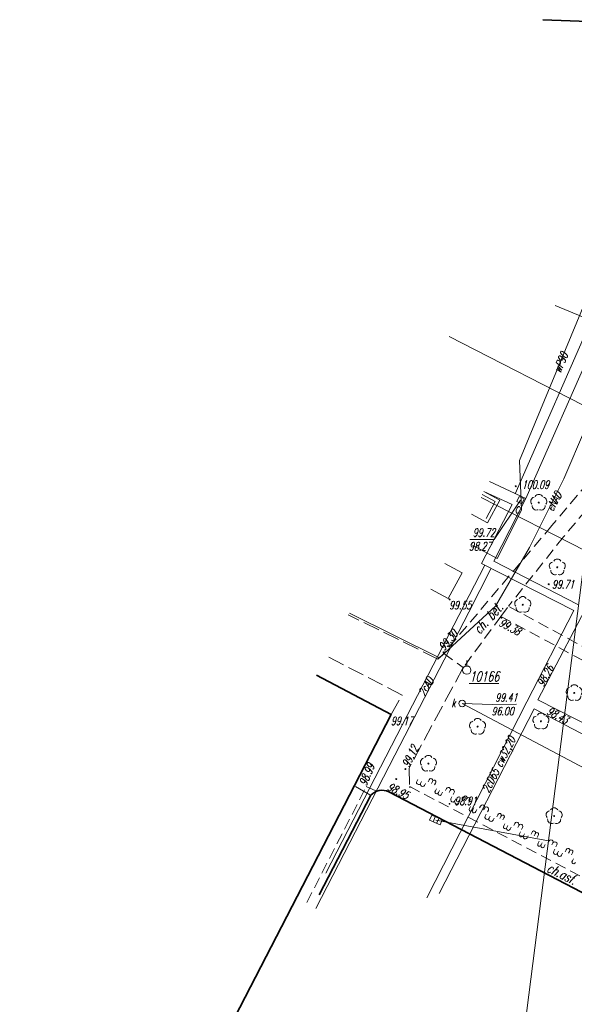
# Model space of a CAD drawing. Header units: metres. Extents: x 7501691 to 7504871, y 5814048 to 5814963.
# Tile 3 of 89: x 7501830 to 7501881, y 5814596 to 5814686. Entities that reach past the tile are written whole.
import ezdxf
from ezdxf.enums import TextEntityAlignment as Align

# ---------------------------------------------------------------- set-up
doc = ezdxf.new("R2010")
doc.units = ezdxf.units.M
doc.header["$MEASUREMENT"] = 0
for name, pattern in [('1', [0]), ('11', [3, 2.5, -0.5]), ('BUD', [0]), ('KOC', [1.5, 1, -0.5]), ('KOJ', [0]), ('KOU', [2, 1.5, -0.5]), ('SCH', [0]), ('UEB', [0]), ('UPC', [0]), ('UPE', [0]), ('UPK', [0]), ('UPW', [0]), ('WJD', [0])]:
    doc.linetypes.add(name, pattern=pattern)
doc.layers.get('0').update_dxf_attribs({"linetype": 'CONTINUOUS'})
for name, color, linetype, lineweight in [('EBTPO_L_6', 7, 'WJD', 18), ('EBUPP_L_1', 7, 'BUD', 35), ('SDROK_T_1', 7, 'CONTINUOUS', 18), ('SDRPK_L_0', 7, 'KOJ', 35), ('SDRPK_L_1', 7, '11', 15), ('SDRPK_L_2', 7, 'KOC', 18), ('SDRPK_L_5', 7, '11', 18), ('SZNPS_T_0', 7, 'CONTINUOUS', 18), ('SZNPS_T_3', 7, 'CONTINUOUS', 18), ('SZOPO_L_0', 7, 'CONTINUOUS', 35), ('SZOPO_L_5', 3, 'CONTINUOUS', 18), ('SZZPZ_T_0', 3, 'CONTINUOUS', 18), ('UCCOA_T_0', 6, 'CONTINUOUS', 18), ('UCCOC_T_0', 6, 'CONTINUOUS', 15), ('UCCOO_T_0', 6, 'CONTINUOUS', 15), ('UCCPA_T_1', 6, 'CONTINUOUS', 18), ('UCCPOR_L_1', 6, 'UPC', 18), ('UEEOO_T_0', 1, 'CONTINUOUS', 15), ('UEEPON_L_1', 1, 'UEB', 15), ('UKKOA_T_0', 3, 'CONTINUOUS', 15), ('UKKOC_T_0', 3, 'CONTINUOUS', 15), ('UKKPA_T_1', 7, 'CONTINUOUS', 18), ('UKKPOD_L_1', 3, 'UPK', 18), ('UKKPOR_L_1', 34, 'UPK', 18), ('UWWOO_T_0', 150, 'CONTINUOUS', 15), ('UWWPO_L_0', 150, 'UPW', 15), ('WUKOS_T_1', 7, 'CONTINUOUS', 15), ('WWRPH_T_1', 7, 'CONTINUOUS', 18)]:
    doc.layers.add(name, color=color, linetype=linetype, lineweight=lineweight)
doc.styles.get("Standard").update_dxf_attribs({"font": 'Simplex.SHX', "width": 0.75})

# ---------------------------------------------------------------- blocks, each defined once
blk = doc.blocks.new('OSM')
at = {"linetype": 'Continuous'}
blk.add_line((0, 0.375), (0, 0.875), dxfattribs=at)
blk.add_circle((0, 0), 0.375, dxfattribs=at)
blk = doc.blocks.new('DLI')
at = {"color": 8, "linetype": 'Continuous', "lineweight": 5}
blk.add_circle((0, 0), 0.045, dxfattribs=at)
for centre, start, end in [((-0.357, 0.116), 102.14447, 221.86002), ((0, 0.375), 30.14012, 149.85988), ((0.357, 0.116), 318.13998, 77.85553), ((-0.22, -0.303), 174.14818, 293.85423), ((0.22, -0.303), 246.14577, 5.85182)]:
    blk.add_arc(centre, 0.375, start, end, dxfattribs=at)
blk = doc.blocks.new('WLM')
at = {"linetype": 'Continuous'}
for p, q in [((0.25, 0.25), (-0.25, 0.25)), ((-0.25, 0.25), (-0.25, -0.25)), ((0.25, -0.25), (0.25, 0.25)), ((-0.25, -0.25), (0.25, -0.25))]:
    blk.add_line(p, q, dxfattribs=at)
blk = doc.blocks.new('WLZ')
at = {"linetype": 'Continuous'}
blk.add_circle((0, 0), 0.3, dxfattribs=at)
blk = doc.blocks.new('KRA')
at = {"linetype": 'Continuous'}
for p, q in [((-0.525, -0.25), (-0.525, 0.25)), ((-0.525, 0.25), (0.525, 0.25)), ((-0.175, -0.25), (-0.175, 0.25)), ((0.175, -0.25), (0.175, 0.25)), ((0.525, 0.25), (0.525, -0.25)), ((0.525, -0.25), (-0.525, -0.25))]:
    blk.add_line(p, q, dxfattribs=at)
blk = doc.blocks.new('WSU')
at = {"linetype": 'Continuous'}
blk.add_circle((0, 0), 0.045, dxfattribs=at)
blk = doc.blocks.new('WSP')
at = {"linetype": 'Continuous'}
blk.add_circle((0, 0), 0.045, dxfattribs=at)

msp = doc.modelspace()

# ---------------------------------------------------------------- linework, layer by layer
at = {"layer": 'EBTPO_L_6', "linetype": 'SCH'}
for p, q in [((7501873.45311, 5814642.23772), (7501872.26762, 5814642.88107)), ((7501873.85984, 5814642.35828), (7501872.4107, 5814643.14472)), ((7501872.61619, 5814640.69553), (7501873.45311, 5814642.23772)), ((7501872.73676, 5814640.28881), (7501873.85984, 5814642.35828)), ((7501871.28762, 5814641.07524), (7501872.73676, 5814640.28881)), ((7501870.42998, 5814635.74346), (7501868.8573, 5814636.59693)), ((7501869.15365, 5814633.39158), (7501870.42998, 5814635.74346)), ((7501867.58097, 5814634.24506), (7501869.15365, 5814633.39158))]:
    msp.add_line(p, q, dxfattribs=at)
at = {"layer": 'EBUPP_L_1', "linetype": 'BUD'}
for p, q in [((7501857.18158, 5814626.43979), (7501863.98649, 5814622.83924)), ((7501863.98649, 5814622.83924), (7501830.15248, 5814557.4893))]:
    msp.add_line(p, q, dxfattribs=at)
at = {"layer": 'SDRPK_L_0', "linetype": 'KOJ'}
for p, q in [((7501863.75665, 5814615.8069), (7501899.04811, 5814597.41135)), ((7501857.41681, 5814606.43281), (7501862.12987, 5814615.49467))]:
    msp.add_line(p, q, dxfattribs=at)
msp.add_arc((7501863.14267, 5814614.61182), 1.34357, 62.8075065, 138.9217922, dxfattribs=at)
at = {"layer": 'SDRPK_L_1', "linetype": 'KOU'}
for p, q in [((7501868.21989, 5814627.89791), (7501860.07104, 5814631.91786)), ((7501864.9801, 5814624.62022), (7501858.09124, 5814628.1644)), ((7501870.53444, 5814627.11946), (7501865.60412, 5814617.97098)), ((7501863.98649, 5814622.83924), (7501864.9801, 5814624.62022)), ((7501865.60412, 5814617.97098), (7501865.66538, 5814616.28315)), ((7501860.73887, 5814616.29937), (7501862.12987, 5814615.49467))]:
    msp.add_line(p, q, dxfattribs=at)
at = {"layer": 'SDRPK_L_1', "linetype": '11'}
msp.add_line((7501868.21989, 5814627.89791), (7501868.75611, 5814628.39845), dxfattribs=at)
at = {"layer": 'SDRPK_L_2', "linetype": 'KOC'}
for p, q in [((7501892.53916, 5814656.55946), (7501878.60323, 5814640.03887)), ((7501893.3593, 5814655.16973), (7501879.6633, 5814639.00914)), ((7501878.60323, 5814640.03887), (7501868.75611, 5814628.39845)), ((7501879.6633, 5814639.00914), (7501874.65482, 5814632.69897)), ((7501873.96504, 5814631.77895), (7501874.65482, 5814632.69897)), ((7501891.44716, 5814623.60036), (7501874.65482, 5814632.69897)), ((7501873.96504, 5814631.77895), (7501870.53444, 5814627.11946)), ((7501873.96504, 5814631.77895), (7501893.44479, 5814621.32309)), ((7501868.75611, 5814628.39845), (7501870.53444, 5814627.11946))]:
    msp.add_line(p, q, dxfattribs=at)
at = {"layer": 'SDRPK_L_5', "linetype": 'KOC'}
for p, q in [((7501856.30625, 5814605.74789), (7501861.71245, 5814616.2942)), ((7501861.71245, 5814616.2942), (7501862.58379, 5814615.90377)), ((7501865.68075, 5814616.16917), (7501865.66538, 5814616.28315)), ((7501865.66538, 5814616.28315), (7501899.38, 5814598.63))]:
    msp.add_line(p, q, dxfattribs=at)
at = {"layer": 'SZOPO_L_0'}
msp.add_line((7501877.77, 5814686.09), (7501885.26478, 5814685.81009), dxfattribs=at)
at = {"layer": 'SZOPO_L_5'}
for p, q in [((7501866.39573, 5814616.94096), (7501866.30484, 5814616.76281)), ((7501866.75204, 5814616.75918), (7501866.66114, 5814616.58103)), ((7501867.10834, 5814616.5774), (7501867.01745, 5814616.39925)), ((7501867.35843, 5814616.71924), (7501867.44932, 5814616.8974)), ((7501867.64045, 5814616.57536), (7501867.73134, 5814616.75351)), ((7501867.92248, 5814616.43147), (7501868.01337, 5814616.60963)), ((7501868.00272, 5814615.89209), (7501868.09543, 5814616.0738)), ((7501868.28475, 5814615.7482), (7501868.37746, 5814615.92992)), ((7501868.56677, 5814615.60431), (7501868.65948, 5814615.78603)), ((7501868.90957, 5814615.92787), (7501869.00046, 5814616.10603)), ((7501869.26587, 5814615.74609), (7501869.35676, 5814615.92425)), ((7501869.62218, 5814615.56431), (7501869.71307, 5814615.74246)), ((7501869.51311, 5814615.35052), (7501869.42222, 5814615.17237)), ((7501869.86942, 5814615.16874), (7501869.77853, 5814614.99059)), ((7501870.22573, 5814614.98696), (7501870.13484, 5814614.80881)), ((7501870.47581, 5814615.1288), (7501870.5667, 5814615.30695)), ((7501870.75783, 5814614.98492), (7501870.84873, 5814615.16307)), ((7501871.03986, 5814614.84103), (7501871.13075, 5814615.01918)), ((7501871.12011, 5814614.30164), (7501871.21282, 5814614.48336)), ((7501871.40213, 5814614.15776), (7501871.49484, 5814614.33948)), ((7501871.68416, 5814614.01387), (7501871.77687, 5814614.19559)), ((7501872.02695, 5814614.33743), (7501872.11784, 5814614.51559)), ((7501872.38326, 5814614.15565), (7501872.47415, 5814614.3338)), ((7501872.73957, 5814613.97387), (7501872.83046, 5814614.15202)), ((7501872.6305, 5814613.76008), (7501872.5396, 5814613.58193)), ((7501872.9868, 5814613.5783), (7501872.89591, 5814613.40015)), ((7501873.34311, 5814613.39652), (7501873.25222, 5814613.21836)), ((7501873.59319, 5814613.53836), (7501873.68408, 5814613.71651)), ((7501873.87522, 5814613.39448), (7501873.96611, 5814613.57263)), ((7501874.15724, 5814613.25059), (7501874.24814, 5814613.42874)), ((7501875.14433, 5814612.74699), (7501875.23522, 5814612.92515)), ((7501874.23749, 5814612.7112), (7501874.3302, 5814612.89292)), ((7501874.51952, 5814612.56732), (7501874.61223, 5814612.74904)), ((7501874.80154, 5814612.42343), (7501874.89425, 5814612.60515)), ((7501875.50064, 5814612.56521), (7501875.59153, 5814612.74336)), ((7501875.74788, 5814612.16964), (7501875.65699, 5814611.99149)), ((7501875.85695, 5814612.38343), (7501875.94784, 5814612.56158)), ((7501876.71058, 5814611.94792), (7501876.80147, 5814612.12607)), ((7501876.10419, 5814611.98786), (7501876.0133, 5814611.80971)), ((7501876.46049, 5814611.80608), (7501876.3696, 5814611.62792)), ((7501876.9926, 5814611.80404), (7501877.08349, 5814611.98219)), ((7501877.27463, 5814611.66015), (7501877.36552, 5814611.8383)), ((7501877.35487, 5814611.12076), (7501877.44758, 5814611.30248)), ((7501877.6369, 5814610.97688), (7501877.72961, 5814611.1586)), ((7501878.26172, 5814611.15655), (7501878.35261, 5814611.33471)), ((7501878.61802, 5814610.97477), (7501878.70892, 5814611.15292)), ((7501877.91893, 5814610.83299), (7501878.01164, 5814611.01471)), ((7501878.86526, 5814610.5792), (7501878.77437, 5814610.40105)), ((7501878.97433, 5814610.79299), (7501879.06522, 5814610.97114)), ((7501879.22157, 5814610.39742), (7501879.13068, 5814610.21927)), ((7501879.82796, 5814610.35748), (7501879.91885, 5814610.53563)), ((7501880.10999, 5814610.2136), (7501880.20088, 5814610.39175)), ((7501880.39201, 5814610.06971), (7501880.4829, 5814610.24786)), ((7501879.57788, 5814610.21564), (7501879.48699, 5814610.03748)), ((7501880.47226, 5814609.53032), (7501880.56497, 5814609.71204))]:
    msp.add_line(p, q, dxfattribs=at)
for centre, radius, start, end in [((7501866.48299, 5814616.67192), 0.2, 152.9700372, 332.9700371), ((7501866.8393, 5814616.49014), 0.2, 152.9700367, 332.9700379), ((7501867.6073, 5814616.85872), 0.16265, 319.6948668, 166.2452076), ((7501867.88933, 5814616.71484), 0.16265, 319.6948675, 166.245207), ((7501868.12676, 5814615.78687), 0.16265, 139.6948675, 346.245207), ((7501868.40879, 5814615.64299), 0.16265, 139.6948668, 346.2452076), ((7501869.17861, 5814616.01514), 0.2, 332.9700367, 152.9700379), ((7501869.53491, 5814615.83335), 0.2, 332.9726198, 152.9674545), ((7501869.60037, 5814615.08148), 0.2, 152.9700367, 332.9700379), ((7501869.95668, 5814614.8997), 0.2, 152.9700373, 332.970037), ((7501870.72469, 5814615.26828), 0.16265, 319.6948672, 166.2452076), ((7501871.00671, 5814615.1244), 0.16265, 319.6948675, 166.245207), ((7501871.24415, 5814614.19643), 0.16265, 139.6948668, 346.2452079), ((7501871.52617, 5814614.05255), 0.16265, 139.6948675, 346.245207), ((7501872.296, 5814614.42471), 0.2, 332.9655023, 152.9745721), ((7501872.6523, 5814614.24291), 0.2, 332.9700367, 152.9700379), ((7501873.84207, 5814613.67784), 0.16265, 319.6948672, 166.2452076), ((7501872.71776, 5814613.49104), 0.2, 152.9700367, 332.9700379), ((7501873.07407, 5814613.30926), 0.2, 152.9700367, 332.9700379), ((7501874.1241, 5814613.53396), 0.16265, 319.6948668, 166.2452079), ((7501875.41338, 5814612.83426), 0.2, 332.9700367, 152.9700379), ((7501874.36153, 5814612.60599), 0.16265, 139.6948668, 346.2452079), ((7501874.64356, 5814612.46211), 0.16265, 139.6948675, 346.245207), ((7501875.76969, 5814612.65247), 0.2, 332.9700367, 152.9700379), ((7501876.95945, 5814612.0874), 0.16265, 319.6948668, 166.2452076), ((7501877.24148, 5814611.94352), 0.16265, 319.6948672, 166.2452076), ((7501875.83514, 5814611.9006), 0.2, 152.9700367, 332.9700379), ((7501876.19145, 5814611.71882), 0.2, 152.9700367, 332.9700379), ((7501877.47891, 5814611.01555), 0.16265, 139.6948668, 346.2452079), ((7501878.53076, 5814611.24382), 0.2, 332.9700367, 152.9700379), ((7501878.88707, 5814611.06203), 0.2, 332.9700367, 152.9700379), ((7501877.76094, 5814610.87167), 0.16265, 139.6948675, 346.245207), ((7501878.95253, 5814610.31016), 0.2, 152.9700367, 332.9700379), ((7501879.30883, 5814610.12838), 0.2, 152.9700372, 332.9700373), ((7501880.07684, 5814610.49696), 0.16265, 319.6948668, 166.2452079), ((7501880.35886, 5814610.35308), 0.16265, 319.6948668, 166.2452079), ((7501880.5963, 5814609.42511), 0.16265, 139.6948668, 346.2452079)]:
    msp.add_arc(centre, radius, start, end, dxfattribs=at)
at = {"layer": 'UCCOC_T_0', "linetype": 'Continuous', "lineweight": 0}
for p in [(7501875.74341, 5814642.34638), (7501871.12836, 5814638.7789)]:
    msp.add_line(p, (7501873.35406, 5814638.77925), dxfattribs=at)
at = {"layer": 'UCCPOR_L_1', "linetype": 'UPC'}
for p, q in [((7501875.27018, 5814642.92649), (7501886.22565, 5814667.95971)), ((7501886.75567, 5814666.40361), (7501876.24549, 5814642.50307)), ((7501872.92163, 5814644.06107), (7501876.24549, 5814642.50307)), ((7501887.79524, 5814644.23432), (7501877.34319, 5814624.19331)), ((7501874.98749, 5814641.95832), (7501872.4107, 5814643.14472)), ((7501876.24549, 5814642.50307), (7501873.33591, 5814636.79424)), ((7501872.19052, 5814636.60629), (7501874.98749, 5814641.95832)), ((7501872.49944, 5814636.44879), (7501864.4973, 5814620.9266)), ((7501880.6223, 5814632.30759), (7501872.19052, 5814636.60629)), ((7501873.33591, 5814636.79424), (7501880.96021, 5814632.85219)), ((7501871.04882, 5814632.15659), (7501873.05737, 5814636.10018)), ((7501864.30982, 5814619.14271), (7501871.04882, 5814632.15659)), ((7501876.34239, 5814623.98847), (7501880.6223, 5814632.30759)), ((7501867.21943, 5814606.1484), (7501876.34239, 5814623.98847)), ((7501877.34319, 5814624.19331), (7501887.25853, 5814619.08741)), ((7501876.98092, 5814623.36892), (7501868.35879, 5814606.54995)), ((7501887.51598, 5814617.85002), (7501876.98092, 5814623.36892)), ((7501864.4973, 5814620.9266), (7501858.03988, 5814608.41976)), ((7501857.12031, 5814605.18988), (7501864.30982, 5814619.14271))]:
    msp.add_line(p, q, dxfattribs=at)
at = {"layer": 'UEEPON_L_1', "linetype": 'UPE'}
for p, q in [((7501887.67984, 5814656.36923), (7501878.91995, 5814660.08694)), ((7501879.70326, 5814644.28748), (7501881.65951, 5814648.92049)), ((7501879.70326, 5814644.28748), (7501876.56844, 5814638.03407)), ((7501876.56844, 5814638.03407), (7501873.47102, 5814632.71955)), ((7501873.47102, 5814632.71955), (7501868.36431, 5814628.00558)), ((7501868.36431, 5814628.00558), (7501860.17667, 5814632.07899))]:
    msp.add_line(p, q, dxfattribs=at)
at = {"layer": 'UKKOC_T_0', "linetype": 'Continuous', "lineweight": 0}
for p, q in [((7501870.43238, 5814623.85947), (7501873.17903, 5814623.77202)), ((7501873.17903, 5814623.77202), (7501875.37758, 5814623.77238))]:
    msp.add_line(p, q, dxfattribs=at)
at = {"layer": 'UKKPOD_L_1', "linetype": 'UPK'}
msp.add_line((7501869.2654, 5814657.25504), (7501884.55838, 5814649.38954), dxfattribs=at)
at = {"layer": 'UKKPOR_L_1', "linetype": 'UPK'}
for p, q in [((7501881.66282, 5814637.7506), (7501872.16814, 5814642.58616)), ((7501875.14792, 5814586.7548), (7501881.66282, 5814637.7506)), ((7501905.25856, 5814605.40262), (7501870.43239, 5814623.85947)), ((7501868.05223, 5814613.23072), (7501878.29752, 5814611.33959))]:
    msp.add_line(p, q, dxfattribs=at)
at = {"layer": 'UWWPO_L_0', "linetype": '1'}
for p, q in [((7501875.65256, 5814645.97781), (7501881.74557, 5814660.69533)), ((7501875.84328, 5814641.44829), (7501875.65256, 5814645.97781)), ((7501873.62422, 5814637.05837), (7501875.84328, 5814641.44829)), ((7501871.37425, 5814638.25789), (7501873.62422, 5814637.05837))]:
    msp.add_line(p, q, dxfattribs=at)

# ---------------------------------------------------------------- block references
at = {"layer": 'SZNPS_T_0', "rotation": 0.0091424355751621}
msp.add_blockref('OSM', (7501870.85914, 5814626.88593), dxfattribs=at)
at = {"layer": 'SZZPZ_T_0', "rotation": 0.0091424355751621}
for p in [(7501877.41701, 5814642.13547), (7501879.1018, 5814636.24233), (7501875.95767, 5814632.83616), (7501880.64718, 5814624.81049), (7501877.61316, 5814622.22622), (7501871.84479, 5814621.74459), (7501867.36879, 5814618.37895), (7501878.81631, 5814613.60379)]:
    msp.add_blockref('DLI', p, dxfattribs=at)
at = {"layer": 'UCCPA_T_1', "rotation": 335.4419814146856}
msp.add_blockref('WLM', (7501875.74341, 5814642.34638), dxfattribs=at)
at = {"layer": 'UKKPA_T_1'}
for name, p, rotation in [('WLZ', (7501870.43239, 5814623.85947), 0.0091424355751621), ('KRA', (7501868.05223, 5814613.23072), 336.170412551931)]:
    msp.add_blockref(name, p, dxfattribs=dict(at, rotation=rotation))
at = {"layer": 'WUKOS_T_1', "rotation": 0.0091424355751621}
for p in [(7501874.02127, 5814631.65669), (7501868.74707, 5814628.50321)]:
    msp.add_blockref('WSU', p, dxfattribs=at)
at = {"layer": 'WWRPH_T_1', "rotation": 0.0091424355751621}
for p in [(7501875.32315, 5814643.62049), (7501878.31661, 5814634.70138), (7501869.29523, 5814633.31724), (7501865.27868, 5814617.87626), (7501864.43203, 5814616.97288), (7501869.28736, 5814614.71553)]:
    msp.add_blockref('WSP', p, dxfattribs=at)

# ---------------------------------------------------------------- texts
at = {"layer": 'SDROK_T_1', "lineweight": 9, "oblique": 15, "width": 0.7}
msp.add_text('ch. bet.', height=0.9, rotation=48.2797559, dxfattribs=at).set_placement((7501872.04521, 5814630.08709))
msp.add_text('ch.asf.', height=0.9, rotation=333.444105, dxfattribs=at).set_placement((7501879.5232, 5814608.3492), align=Align.MIDDLE)
at = {"layer": 'SZNPS_T_3', "oblique": 15, "width": 0.7}
msp.add_text('%%U10166', height=0.9, rotation=0.0091424, dxfattribs=at).set_placement((7501871.11184, 5814625.85788))
at = {"layer": 'UCCOA_T_0', "oblique": 15, "width": 0.7}
msp.add_text('c', height=0.9, rotation=0.0091424, dxfattribs=at).set_placement((7501875.20281, 5814641.17458))
at = {"layer": 'UCCOC_T_0', "lineweight": 9, "oblique": 15, "width": 0.7}
for s, p in [('99.72', (7501871.39615, 5814639.77894)), ('98.27', (7501871.06141, 5814638.52889))]:
    msp.add_text(s, height=0.75, rotation=0.0091424, dxfattribs=at).set_placement(p, align=Align.TOP_LEFT)
for s, rotation, p in [('98.26', 60.9546745, (7501877.84925, 5814625.29976)), ('98.43', 331.0691458, (7501878.05995, 5814622.92632))]:
    msp.add_text(s, height=0.75, rotation=rotation, dxfattribs=at).set_placement(p)
at = {"layer": 'UCCOO_T_0', "lineweight": 9, "oblique": 15, "width": 0.7}
for s, rotation, p in [('2cAD', 60.173738, (7501867.1442, 5814625.37729)), ('2cD65 cw32,20', 63.4442511, (7501873.86657, 5814618.23277))]:
    msp.add_text(s, height=0.75, rotation=rotation, dxfattribs=at).set_placement(p, align=Align.MIDDLE)
at = {"layer": 'UEEOO_T_0', "lineweight": 9, "oblique": 15, "width": 0.7}
msp.add_text('eNAD', height=0.75, rotation=61.5966303, dxfattribs=at).set_placement((7501878.79698, 5814642.23929), align=Align.MIDDLE)
at = {"layer": 'UKKOA_T_0', "lineweight": 9, "oblique": 15, "width": 0.7}
msp.add_text('k', height=0.75, rotation=0.0091424, dxfattribs=at).set_placement((7501869.45901, 5814623.52883))
at = {"layer": 'UKKOC_T_0', "lineweight": 9, "oblique": 15, "width": 0.7}
for s, p in [('99.41', (7501873.44681, 5814624.77207)), ('96.00', (7501873.11208, 5814623.52201))]:
    msp.add_text(s, height=0.75, rotation=0.0091424, dxfattribs=at).set_placement(p, align=Align.TOP_LEFT)
at = {"layer": 'UWWOO_T_0', "lineweight": 9, "oblique": 15, "width": 0.7}
msp.add_text('wP90', height=0.75, rotation=67.5105906, dxfattribs=at).set_placement((7501879.39141, 5814653.86963))
at = {"layer": 'WUKOS_T_1', "lineweight": 9, "oblique": 15, "width": 0.7}
for s, rotation, p in [('100.09', 0.0091424, (7501875.8755, 5814643.38717)), ('99.71', 0.0091424, (7501878.61652, 5814634.3175)), ('99.55', 0.0091424, (7501869.24586, 5814632.42603)), ('99.30', 50.1250271, (7501868.79928, 5814628.58123)), ('99.17', 0.0091424, (7501863.95003, 5814621.89012)), ('99.12', 63.929659, (7501865.59812, 5814617.96898)), ('98.99', 67.1683981, (7501861.71245, 5814616.2942)), ('98.95', 333.194132, (7501863.53872, 5814616.01602)), ('98.91', 0.0091424, (7501869.73756, 5814614.60775))]:
    msp.add_text(s, height=0.75, rotation=rotation, dxfattribs=at).set_placement(p)
msp.add_text('99.38', height=0.75, rotation=331.8305667, dxfattribs=at).set_placement((7501874.07285, 5814631.62576), align=Align.TOP_LEFT)

doc.saveas('drawing.dxf')
